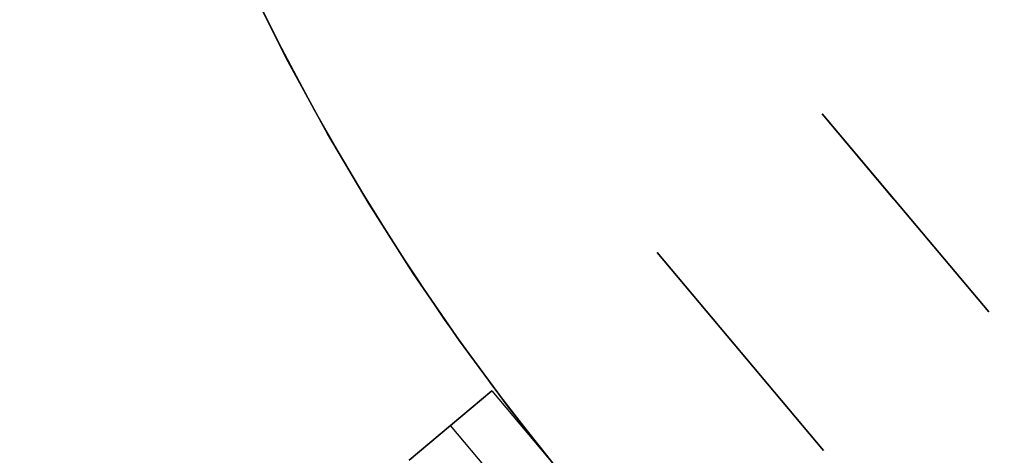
# Model space of a CAD drawing. Header units: millimetres. Extents: x 560 to 900, y 2299 to 2636.
# Tile 6 of 44: x 620 to 666, y 2399 to 2419. Entities that reach past the tile are written whole.
import ezdxf

# ---------------------------------------------------------------- set-up
doc = ezdxf.new("R2010")
doc.units = ezdxf.units.MM

msp = doc.modelspace()

# ---------------------------------------------------------------- linework, layer by layer
at = {"extrusion": (4.54545e-05, -8.01486e-06, 1)}
msp.add_lwpolyline([(626.632, 2505.478), (625.394, 2501.884), (624.28, 2498.249), (623.293, 2494.578), (622.434, 2490.875), (621.702, 2487.145), (621.101, 2483.391), (620.629, 2479.619), (620.288, 2475.833), (620.078, 2472.037), (619.999, 2468.236), (620.051, 2464.435), (620.235, 2460.638), (620.55, 2456.85), (620.996, 2453.074), (621.572, 2449.317), (622.277, 2445.581), (623.111, 2441.872), (624.073, 2438.194), (625.161, 2434.552), (626.374, 2430.949), (627.712, 2427.391), (629.171, 2423.88), (630.751, 2420.423), (632.449, 2417.022), (634.264, 2413.681), (636.193, 2410.406), (638.234, 2407.199), (640.385, 2404.064), (642.643, 2401.005), (645.005, 2398.027), (647.468, 2395.132), (650.031, 2392.323), (652.688, 2389.605), (655.438, 2386.981), (658.277, 2384.453), (661.202, 2382.024), (664.209, 2379.698), (667.295, 2377.478), (670.455, 2375.365), (673.687, 2373.363), (676.985, 2371.473), (680.347, 2369.699), (683.769, 2368.042), (687.245, 2366.504), (690.773, 2365.087), (694.347, 2363.793), (697.965, 2362.624), (701.62, 2361.58), (705.309, 2360.663), (709.028, 2359.873), (712.772, 2359.213), (716.536, 2358.683), (720.316, 2358.283), (724.108, 2358.014), (727.907, 2357.876), (731.709, 2357.869), (735.508, 2357.994), (739.301, 2358.25), (743.083, 2358.637), (746.849, 2359.154), (750.595, 2359.802), (754.317, 2360.578), (758.009, 2361.482), (761.668, 2362.514), (765.289, 2363.671), (768.868, 2364.953), (772.4, 2366.357), (775.882, 2367.883), (779.309, 2369.528), (782.678, 2371.291), (785.983, 2373.169), (789.221, 2375.16), (792.389, 2377.261), (795.482, 2379.471), (798.497, 2381.787), (801.43, 2384.205), (804.278, 2386.723), (807.037, 2389.339), (809.704, 2392.048), (812.276, 2394.847), (814.75, 2397.734), (817.122, 2400.704), (819.391, 2403.755), (821.552, 2406.882), (823.604, 2410.082), (825.545, 2413.351), (827.371, 2416.685), (829.081, 2420.08), (830.673, 2423.532), (832.144, 2427.037), (833.494, 2430.591), (834.72, 2434.19), (835.82, 2437.828), (836.795, 2441.503), (837.642, 2445.209), (838.36, 2448.942), (838.949, 2452.698), (839.407, 2456.471), (839.736, 2460.259), (839.932, 2464.055), (839.998, 2467.856)], dxfattribs=at)
at = {"extrusion": (-4.54545e-05, 8.01486e-06, 1)}
msp.add_lwpolyline([(840.002, 2467.855), (839.937, 2464.054), (839.74, 2460.258), (839.412, 2456.471), (838.953, 2452.697), (838.364, 2448.941), (837.646, 2445.208), (836.799, 2441.502), (835.825, 2437.828), (834.724, 2434.189), (833.498, 2430.591), (832.149, 2427.037), (830.677, 2423.531), (829.085, 2420.079), (827.375, 2416.684), (825.549, 2413.35), (823.609, 2410.081), (821.556, 2406.881), (819.395, 2403.754), (817.126, 2400.703), (814.754, 2397.733), (812.28, 2394.846), (809.708, 2392.047), (807.041, 2389.338), (804.282, 2386.723), (801.434, 2384.205), (798.501, 2381.786), (795.486, 2379.471), (792.393, 2377.261), (789.226, 2375.159), (785.987, 2373.168), (782.682, 2371.29), (779.314, 2369.527), (775.887, 2367.882), (772.405, 2366.356), (768.872, 2364.952), (765.293, 2363.67), (761.672, 2362.513), (758.013, 2361.482), (754.321, 2360.577), (750.599, 2359.801), (746.853, 2359.154), (743.087, 2358.636), (739.305, 2358.249), (735.513, 2357.993), (731.713, 2357.869), (727.912, 2357.875), (724.113, 2358.013), (720.321, 2358.282), (716.54, 2358.682), (712.776, 2359.213), (709.032, 2359.873), (705.313, 2360.662), (701.624, 2361.579), (697.969, 2362.623), (694.352, 2363.793), (690.777, 2365.087), (687.25, 2366.504), (683.773, 2368.041), (680.352, 2369.698), (676.989, 2371.473), (673.691, 2373.362), (670.459, 2375.364), (667.299, 2377.477), (664.213, 2379.698), (661.206, 2382.023), (658.282, 2384.452), (655.443, 2386.98), (652.692, 2389.605), (650.035, 2392.323), (647.473, 2395.131), (645.009, 2398.026), (642.647, 2401.005), (640.389, 2404.063), (638.238, 2407.198), (636.197, 2410.405), (634.268, 2413.68), (632.453, 2417.021), (630.755, 2420.422), (629.175, 2423.88), (627.716, 2427.39), (626.379, 2430.949), (625.165, 2434.551), (624.077, 2438.194), (623.115, 2441.871), (622.281, 2445.58), (621.576, 2449.316), (621, 2453.074), (620.554, 2456.849), (620.239, 2460.637), (620.056, 2464.434), (620.003, 2468.236), (620.082, 2472.036), (620.292, 2475.832), (620.633, 2479.618), (621.105, 2483.39), (621.707, 2487.144), (622.438, 2490.874), (623.297, 2494.577), (624.285, 2498.249), (625.398, 2501.883), (626.636, 2505.478)], dxfattribs=at)
for points in [[(621.339, 2450.742), (621.999, 2446.981), (622.788, 2443.246), (623.707, 2439.539), (624.754, 2435.867), (625.928, 2432.234), (627.227, 2428.643), (628.649, 2425.1), (630.194, 2421.608), (631.86, 2418.172), (633.643, 2414.796), (635.543, 2411.484), (637.556, 2408.239), (639.681, 2405.067), (641.914, 2401.97), (644.254, 2398.952), (646.697, 2396.018)], [(621.339, 2450.742), (621.999, 2446.981), (622.788, 2443.246), (623.707, 2439.539), (624.754, 2435.867), (625.928, 2432.234), (627.227, 2428.643), (628.649, 2425.1), (630.194, 2421.608), (631.86, 2418.172), (633.643, 2414.796), (635.543, 2411.484), (637.556, 2408.239), (639.681, 2405.067), (641.914, 2401.97), (644.254, 2398.952), (646.697, 2396.018)], [(621.574, 2449.316), (622.279, 2445.581), (623.113, 2441.872), (624.075, 2438.194), (625.163, 2434.552), (626.376, 2430.949), (627.713, 2427.39), (629.173, 2423.88), (630.752, 2420.422), (632.451, 2417.021), (634.266, 2413.681), (636.195, 2410.405), (638.236, 2407.198), (640.387, 2404.064), (642.644, 2401.005), (645.007, 2398.027)], [(645.007, 2398.027), (642.644, 2401.005), (640.387, 2404.064), (638.236, 2407.198), (636.195, 2410.405), (634.266, 2413.681), (632.451, 2417.021), (630.752, 2420.422), (629.173, 2423.88), (627.713, 2427.39), (626.376, 2430.949), (625.163, 2434.552), (624.075, 2438.194), (623.113, 2441.872), (622.279, 2445.581), (621.574, 2449.316)], [(664.913, 2405.409), (657.199, 2414.601)], [(657.199, 2414.601), (664.913, 2405.409)], [(657.199, 2414.601), (664.913, 2405.409)], [(657.199, 2414.601), (664.913, 2405.409)], [(660.505, 2410.661), (657.199, 2414.601)], [(664.913, 2405.409), (657.199, 2414.601)], [(664.913, 2405.409), (657.199, 2414.601)], [(664.913, 2405.409), (657.199, 2414.601)], [(649.539, 2408.173), (657.252, 2398.981)], [(649.539, 2408.173), (657.252, 2398.981)], [(649.539, 2408.173), (657.252, 2398.981)], [(649.539, 2408.173), (657.252, 2398.981)], [(649.539, 2408.173), (657.252, 2398.981)], [(649.539, 2408.173), (657.252, 2398.981)], [(657.252, 2398.981), (649.539, 2408.173)], [(657.252, 2398.981), (649.539, 2408.173)], [(641.878, 2401.745), (638.048, 2398.531)], [(638.048, 2398.531), (641.878, 2401.745)], [(641.878, 2401.745), (649.592, 2392.553)], [(641.878, 2401.745), (649.592, 2392.553)], [(647.677, 2390.946), (639.963, 2400.138)], [(647.677, 2390.946), (639.963, 2400.138)]]:
    msp.add_lwpolyline(points)
at = {"extrusion": (-0.642788, 0.766044, -4.30137e-14)}
msp.add_lwpolyline([(-2055.52, -168.005), (-2055.514, -167.664), (-2055.496, -167.323), (-2055.467, -166.982), (-2055.426, -166.643), (-2055.374, -166.306), (-2055.31, -165.97), (-2055.235, -165.637), (-2055.149, -165.307), (-2055.051, -164.98), (-2054.942, -164.656), (-2054.822, -164.336), (-2054.692, -164.021), (-2054.55, -163.71), (-2054.398, -163.404), (-2054.236, -163.104), (-2054.064, -162.809), (-2053.881, -162.52), (-2053.689, -162.238), (-2053.488, -161.963), (-2053.277, -161.694), (-2053.057, -161.433), (-2052.828, -161.179), (-2052.591, -160.934), (-2052.345, -160.697), (-2052.092, -160.468), (-2051.83, -160.248), (-2051.562, -160.037), (-2051.286, -159.835), (-2051.004, -159.643), (-2050.715, -159.461), (-2050.421, -159.288), (-2050.12, -159.126), (-2049.814, -158.974), (-2049.504, -158.833), (-2049.188, -158.702), (-2048.868, -158.582), (-2048.545, -158.474), (-2048.218, -158.376), (-2047.887, -158.289), (-2047.554, -158.214), (-2047.219, -158.15), (-2046.881, -158.098), (-2046.542, -158.057), (-2046.202, -158.028), (-2045.861, -158.011), (-2045.52, -158.005)], dxfattribs=at)
at = {"extrusion": (-0.642788, 0.766044, -1.18914e-14)}
msp.add_lwpolyline([(-2045.52, 81.995), (-2045.861, 82.001), (-2046.202, 82.018), (-2046.542, 82.047), (-2046.881, 82.088), (-2047.219, 82.14), (-2047.554, 82.204), (-2047.887, 82.279), (-2048.218, 82.366), (-2048.545, 82.464), (-2048.868, 82.572), (-2049.188, 82.692), (-2049.504, 82.823), (-2049.814, 82.964), (-2050.12, 83.116), (-2050.421, 83.278), (-2050.715, 83.451), (-2051.004, 83.633), (-2051.286, 83.825), (-2051.562, 84.027), (-2051.83, 84.238), (-2052.092, 84.458), (-2052.345, 84.687), (-2052.591, 84.924), (-2052.828, 85.169), (-2053.057, 85.423), (-2053.277, 85.684), (-2053.488, 85.953), (-2053.689, 86.228), (-2053.881, 86.51), (-2054.064, 86.799), (-2054.236, 87.094), (-2054.398, 87.394), (-2054.55, 87.7), (-2054.692, 88.011), (-2054.822, 88.326), (-2054.942, 88.646), (-2055.051, 88.97), (-2055.149, 89.297), (-2055.235, 89.627), (-2055.31, 89.96), (-2055.374, 90.296), (-2055.426, 90.633), (-2055.467, 90.972), (-2055.496, 91.313), (-2055.514, 91.654), (-2055.52, 91.995)], dxfattribs=at)
at = {"extrusion": (-0.642788, 0.766044, 5.38503e-14)}
msp.add_lwpolyline([(-2055.52, 116.995), (-2055.514, 117.336), (-2055.496, 117.677), (-2055.467, 118.018), (-2055.426, 118.357), (-2055.374, 118.694), (-2055.31, 119.03), (-2055.235, 119.363), (-2055.149, 119.693), (-2055.051, 120.02), (-2054.942, 120.344), (-2054.822, 120.664), (-2054.692, 120.979), (-2054.55, 121.29), (-2054.398, 121.596), (-2054.236, 121.896), (-2054.064, 122.191), (-2053.881, 122.48), (-2053.689, 122.762), (-2053.488, 123.037), (-2053.277, 123.306), (-2053.057, 123.567), (-2052.828, 123.821), (-2052.591, 124.066), (-2052.345, 124.303), (-2052.092, 124.532), (-2051.83, 124.752), (-2051.562, 124.963), (-2051.286, 125.165), (-2051.004, 125.357), (-2050.715, 125.539), (-2050.421, 125.712), (-2050.12, 125.874), (-2049.814, 126.026), (-2049.504, 126.167), (-2049.188, 126.298), (-2048.868, 126.418), (-2048.545, 126.526), (-2048.218, 126.624), (-2047.887, 126.711), (-2047.554, 126.786), (-2047.219, 126.85), (-2046.881, 126.902), (-2046.542, 126.943), (-2046.202, 126.972), (-2045.861, 126.989), (-2045.52, 126.995)], dxfattribs=at)
at = {"extrusion": (-0.642788, 0.766044, 1.59399e-14)}
msp.add_lwpolyline([(-2045.52, -203.005), (-2045.861, -202.999), (-2046.202, -202.982), (-2046.542, -202.953), (-2046.881, -202.912), (-2047.219, -202.86), (-2047.554, -202.796), (-2047.887, -202.721), (-2048.218, -202.634), (-2048.545, -202.536), (-2048.868, -202.428), (-2049.188, -202.308), (-2049.504, -202.177), (-2049.814, -202.036), (-2050.12, -201.884), (-2050.421, -201.722), (-2050.715, -201.549), (-2051.004, -201.367), (-2051.286, -201.175), (-2051.562, -200.973), (-2051.83, -200.762), (-2052.092, -200.542), (-2052.345, -200.313), (-2052.591, -200.076), (-2052.828, -199.831), (-2053.057, -199.577), (-2053.277, -199.316), (-2053.488, -199.047), (-2053.689, -198.772), (-2053.881, -198.49), (-2054.064, -198.201), (-2054.236, -197.906), (-2054.398, -197.606), (-2054.55, -197.3), (-2054.692, -196.989), (-2054.822, -196.674), (-2054.942, -196.354), (-2055.051, -196.03), (-2055.149, -195.703), (-2055.235, -195.373), (-2055.31, -195.04), (-2055.374, -194.704), (-2055.426, -194.367), (-2055.467, -194.028), (-2055.496, -193.687), (-2055.514, -193.346), (-2055.52, -193.005)], dxfattribs=at)
at = {"extrusion": (1, 0, 0)}
for points in [[(2414.601, 91.995), (2414.601, 116.995)], [(2414.601, -193.005), (2414.601, -168.005)], [(2410.005, 116.995), (2410.005, 91.995)], [(2410.005, -168.005), (2410.005, -193.005)], [(2408.173, 126.995), (2408.173, 131.995)], [(2408.173, -208.005), (2408.173, -203.005)], [(2405.409, -168.005), (2405.409, -193.005)], [(2405.409, 116.995), (2405.409, 91.995)], [(2403.577, 131.995), (2403.577, 126.995)], [(2403.577, -203.005), (2403.577, -208.005)], [(2398.981, 131.995), (2398.981, 126.995)], [(2398.981, -203.005), (2398.981, -208.005)]]:
    msp.add_lwpolyline(points, dxfattribs=at)
at = {"extrusion": (-0.642788, 0.766044, 1.3811e-14)}
msp.add_lwpolyline([(-2045.52, -158.005), (-2045.861, -158.011), (-2046.202, -158.028), (-2046.542, -158.057), (-2046.881, -158.098), (-2047.219, -158.15), (-2047.554, -158.214), (-2047.887, -158.289), (-2048.218, -158.376), (-2048.545, -158.474), (-2048.868, -158.582), (-2049.188, -158.702), (-2049.504, -158.833), (-2049.814, -158.974), (-2050.12, -159.126), (-2050.421, -159.288), (-2050.715, -159.461), (-2051.004, -159.643), (-2051.286, -159.835), (-2051.562, -160.037), (-2051.83, -160.248), (-2052.092, -160.468), (-2052.345, -160.697), (-2052.591, -160.934), (-2052.828, -161.179), (-2053.057, -161.433), (-2053.277, -161.694), (-2053.488, -161.963), (-2053.689, -162.238), (-2053.881, -162.52), (-2054.064, -162.809), (-2054.236, -163.104), (-2054.398, -163.404), (-2054.55, -163.71), (-2054.692, -164.021), (-2054.822, -164.336), (-2054.942, -164.656), (-2055.051, -164.98), (-2055.149, -165.307), (-2055.235, -165.637), (-2055.31, -165.97), (-2055.374, -166.306), (-2055.426, -166.643), (-2055.467, -166.982), (-2055.496, -167.323), (-2055.514, -167.664), (-2055.52, -168.005)], dxfattribs=at)
at = {"extrusion": (-0.642788, 0.766044, 3.34886e-14)}
msp.add_lwpolyline([(-2055.52, 91.995), (-2055.514, 91.654), (-2055.496, 91.313), (-2055.467, 90.972), (-2055.426, 90.633), (-2055.374, 90.296), (-2055.31, 89.96), (-2055.235, 89.627), (-2055.149, 89.297), (-2055.051, 88.97), (-2054.942, 88.646), (-2054.822, 88.326), (-2054.692, 88.011), (-2054.55, 87.7), (-2054.398, 87.394), (-2054.236, 87.094), (-2054.064, 86.799), (-2053.881, 86.51), (-2053.689, 86.228), (-2053.488, 85.953), (-2053.277, 85.684), (-2053.057, 85.423), (-2052.828, 85.169), (-2052.591, 84.924), (-2052.345, 84.687), (-2052.092, 84.458), (-2051.83, 84.238), (-2051.562, 84.027), (-2051.286, 83.825), (-2051.004, 83.633), (-2050.715, 83.451), (-2050.421, 83.278), (-2050.12, 83.116), (-2049.814, 82.964), (-2049.504, 82.823), (-2049.188, 82.692), (-2048.868, 82.572), (-2048.545, 82.464), (-2048.218, 82.366), (-2047.887, 82.279), (-2047.554, 82.204), (-2047.219, 82.14), (-2046.881, 82.088), (-2046.542, 82.047), (-2046.202, 82.018), (-2045.861, 82.001), (-2045.52, 81.995)], dxfattribs=at)
at = {"extrusion": (-0.642788, 0.766044, -6.09843e-14)}
msp.add_lwpolyline([(-2045.52, 126.995), (-2045.861, 126.989), (-2046.202, 126.972), (-2046.542, 126.943), (-2046.881, 126.902), (-2047.219, 126.85), (-2047.554, 126.786), (-2047.887, 126.711), (-2048.218, 126.624), (-2048.545, 126.526), (-2048.868, 126.418), (-2049.188, 126.298), (-2049.504, 126.167), (-2049.814, 126.026), (-2050.12, 125.874), (-2050.421, 125.712), (-2050.715, 125.539), (-2051.004, 125.357), (-2051.286, 125.165), (-2051.562, 124.963), (-2051.83, 124.752), (-2052.092, 124.532), (-2052.345, 124.303), (-2052.591, 124.066), (-2052.828, 123.821), (-2053.057, 123.567), (-2053.277, 123.306), (-2053.488, 123.037), (-2053.689, 122.762), (-2053.881, 122.48), (-2054.064, 122.191), (-2054.236, 121.896), (-2054.398, 121.596), (-2054.55, 121.29), (-2054.692, 120.979), (-2054.822, 120.664), (-2054.942, 120.344), (-2055.051, 120.02), (-2055.149, 119.693), (-2055.235, 119.363), (-2055.31, 119.03), (-2055.374, 118.694), (-2055.426, 118.357), (-2055.467, 118.018), (-2055.496, 117.677), (-2055.514, 117.336), (-2055.52, 116.995)], dxfattribs=at)
at = {"extrusion": (-0.642788, 0.766044, 4.69387e-14)}
msp.add_lwpolyline([(-2055.52, -193.005), (-2055.514, -193.346), (-2055.496, -193.687), (-2055.467, -194.028), (-2055.426, -194.367), (-2055.374, -194.704), (-2055.31, -195.04), (-2055.235, -195.373), (-2055.149, -195.703), (-2055.051, -196.03), (-2054.942, -196.354), (-2054.822, -196.674), (-2054.692, -196.989), (-2054.55, -197.3), (-2054.398, -197.606), (-2054.236, -197.906), (-2054.064, -198.201), (-2053.881, -198.49), (-2053.689, -198.772), (-2053.488, -199.047), (-2053.277, -199.316), (-2053.057, -199.577), (-2052.828, -199.831), (-2052.591, -200.076), (-2052.345, -200.313), (-2052.092, -200.542), (-2051.83, -200.762), (-2051.562, -200.973), (-2051.286, -201.175), (-2051.004, -201.367), (-2050.715, -201.549), (-2050.421, -201.722), (-2050.12, -201.884), (-2049.814, -202.036), (-2049.504, -202.177), (-2049.188, -202.308), (-2048.868, -202.428), (-2048.545, -202.536), (-2048.218, -202.634), (-2047.887, -202.721), (-2047.554, -202.796), (-2047.219, -202.86), (-2046.881, -202.912), (-2046.542, -202.953), (-2046.202, -202.982), (-2045.861, -202.999), (-2045.52, -203.005)], dxfattribs=at)
at = {"extrusion": (-0.642788, 0.766044, 5.77146e-15)}
msp.add_lwpolyline([(-2045.52, -158.005), (-2044.837, -157.993), (-2044.155, -157.958), (-2043.474, -157.9), (-2042.796, -157.819), (-2042.121, -157.714), (-2041.45, -157.587), (-2040.784, -157.436), (-2040.124, -157.263), (-2039.469, -157.068), (-2038.822, -156.85), (-2038.182, -156.611), (-2037.552, -156.349), (-2036.93, -156.066), (-2036.318, -155.763), (-2035.717, -155.438), (-2035.128, -155.093), (-2034.551, -154.729), (-2033.986, -154.344), (-2033.435, -153.941), (-2032.898, -153.519), (-2032.375, -153.079), (-2031.868, -152.622), (-2031.377, -152.147), (-2030.903, -151.656), (-2030.445, -151.149), (-2030.005, -150.627), (-2029.583, -150.09), (-2029.18, -149.539), (-2028.796, -148.974), (-2028.431, -148.397), (-2028.086, -147.807), (-2027.762, -147.206), (-2027.458, -146.595), (-2027.175, -145.973), (-2026.914, -145.342), (-2026.674, -144.703), (-2026.457, -144.055), (-2026.261, -143.401), (-2026.088, -142.74), (-2025.938, -142.074), (-2025.81, -141.403), (-2025.706, -140.728), (-2025.624, -140.05), (-2025.566, -139.37), (-2025.531, -138.688), (-2025.52, -138.005)], dxfattribs=at)
at = {"extrusion": (-0.642788, 0.766044, 4.29451e-14)}
msp.add_lwpolyline([(-2025.52, 61.995), (-2025.531, 62.678), (-2025.566, 63.36), (-2025.624, 64.04), (-2025.706, 64.718), (-2025.81, 65.393), (-2025.938, 66.064), (-2026.088, 66.73), (-2026.261, 67.391), (-2026.457, 68.045), (-2026.674, 68.693), (-2026.914, 69.332), (-2027.175, 69.963), (-2027.458, 70.585), (-2027.762, 71.196), (-2028.086, 71.797), (-2028.431, 72.387), (-2028.796, 72.964), (-2029.18, 73.529), (-2029.583, 74.08), (-2030.005, 74.617), (-2030.445, 75.139), (-2030.903, 75.646), (-2031.377, 76.137), (-2031.868, 76.612), (-2032.375, 77.069), (-2032.898, 77.509), (-2033.435, 77.931), (-2033.986, 78.334), (-2034.551, 78.719), (-2035.128, 79.083), (-2035.717, 79.428), (-2036.318, 79.753), (-2036.93, 80.056), (-2037.552, 80.339), (-2038.182, 80.601), (-2038.822, 80.84), (-2039.469, 81.058), (-2040.124, 81.253), (-2040.784, 81.426), (-2041.45, 81.577), (-2042.121, 81.704), (-2042.796, 81.809), (-2043.474, 81.89), (-2044.155, 81.948), (-2044.837, 81.983), (-2045.52, 81.995)], dxfattribs=at)
at = {"extrusion": (-0.642788, 0.766044, -2.1827e-14)}
msp.add_lwpolyline([(-2045.52, 131.995), (-2045.514, 132.336), (-2045.496, 132.677), (-2045.467, 133.018), (-2045.426, 133.357), (-2045.374, 133.694), (-2045.31, 134.03), (-2045.235, 134.363), (-2045.149, 134.693), (-2045.051, 135.02), (-2044.942, 135.344), (-2044.822, 135.664), (-2044.692, 135.979), (-2044.55, 136.29), (-2044.398, 136.596), (-2044.236, 136.896), (-2044.064, 137.191), (-2043.881, 137.48), (-2043.689, 137.762), (-2043.488, 138.037), (-2043.277, 138.306), (-2043.057, 138.567), (-2042.828, 138.821), (-2042.591, 139.066), (-2042.345, 139.303), (-2042.092, 139.532), (-2041.83, 139.752), (-2041.562, 139.963), (-2041.286, 140.165), (-2041.004, 140.357), (-2040.715, 140.539), (-2040.421, 140.712), (-2040.12, 140.874), (-2039.814, 141.026), (-2039.504, 141.167), (-2039.188, 141.298), (-2038.868, 141.418), (-2038.545, 141.526), (-2038.218, 141.624), (-2037.887, 141.711), (-2037.554, 141.786), (-2037.219, 141.85), (-2036.881, 141.902), (-2036.542, 141.943), (-2036.202, 141.972), (-2035.861, 141.989), (-2035.52, 141.995)], dxfattribs=at)
at = {"extrusion": (-0.642788, 0.766044, 5.45702e-14)}
msp.add_lwpolyline([(-2035.52, -218.005), (-2035.861, -217.999), (-2036.202, -217.982), (-2036.542, -217.953), (-2036.881, -217.912), (-2037.219, -217.86), (-2037.554, -217.796), (-2037.887, -217.721), (-2038.218, -217.634), (-2038.545, -217.536), (-2038.868, -217.428), (-2039.188, -217.308), (-2039.504, -217.177), (-2039.814, -217.036), (-2040.12, -216.884), (-2040.421, -216.722), (-2040.715, -216.549), (-2041.004, -216.367), (-2041.286, -216.175), (-2041.562, -215.973), (-2041.83, -215.762), (-2042.092, -215.542), (-2042.345, -215.313), (-2042.591, -215.076), (-2042.828, -214.831), (-2043.057, -214.577), (-2043.277, -214.316), (-2043.488, -214.047), (-2043.689, -213.772), (-2043.881, -213.49), (-2044.064, -213.201), (-2044.236, -212.906), (-2044.398, -212.606), (-2044.55, -212.3), (-2044.692, -211.989), (-2044.822, -211.674), (-2044.942, -211.354), (-2045.051, -211.03), (-2045.149, -210.703), (-2045.235, -210.373), (-2045.31, -210.04), (-2045.374, -209.704), (-2045.426, -209.367), (-2045.467, -209.028), (-2045.496, -208.687), (-2045.514, -208.346), (-2045.52, -208.005)], dxfattribs=at)
at = {"extrusion": (-0.642788, 0.766044, 7.28188e-14)}
msp.add_lwpolyline([(-2045.52, -158.005), (-2045.861, -158.011), (-2046.202, -158.028), (-2046.542, -158.057), (-2046.881, -158.098), (-2047.219, -158.15), (-2047.554, -158.214), (-2047.887, -158.289), (-2048.218, -158.376), (-2048.545, -158.474), (-2048.868, -158.582), (-2049.188, -158.702), (-2049.504, -158.833), (-2049.814, -158.974), (-2050.12, -159.126), (-2050.421, -159.288), (-2050.715, -159.461), (-2051.004, -159.643), (-2051.286, -159.835), (-2051.562, -160.037), (-2051.83, -160.248), (-2052.092, -160.468), (-2052.345, -160.697), (-2052.591, -160.934), (-2052.828, -161.179), (-2053.057, -161.433), (-2053.277, -161.694), (-2053.488, -161.963), (-2053.689, -162.238), (-2053.881, -162.52), (-2054.064, -162.809), (-2054.236, -163.104), (-2054.398, -163.404), (-2054.55, -163.71), (-2054.692, -164.021), (-2054.822, -164.336), (-2054.942, -164.656), (-2055.051, -164.98), (-2055.149, -165.307), (-2055.235, -165.637), (-2055.31, -165.97), (-2055.374, -166.306), (-2055.426, -166.643), (-2055.467, -166.982), (-2055.496, -167.323), (-2055.514, -167.664), (-2055.52, -168.005)], dxfattribs=at)
at = {"extrusion": (-0.642788, 0.766044, -1.66952e-14)}
msp.add_lwpolyline([(-2055.52, 91.995), (-2055.514, 91.654), (-2055.496, 91.313), (-2055.467, 90.972), (-2055.426, 90.633), (-2055.374, 90.296), (-2055.31, 89.96), (-2055.235, 89.627), (-2055.149, 89.297), (-2055.051, 88.97), (-2054.942, 88.646), (-2054.822, 88.326), (-2054.692, 88.011), (-2054.55, 87.7), (-2054.398, 87.394), (-2054.236, 87.094), (-2054.064, 86.799), (-2053.881, 86.51), (-2053.689, 86.228), (-2053.488, 85.953), (-2053.277, 85.684), (-2053.057, 85.423), (-2052.828, 85.169), (-2052.591, 84.924), (-2052.345, 84.687), (-2052.092, 84.458), (-2051.83, 84.238), (-2051.562, 84.027), (-2051.286, 83.825), (-2051.004, 83.633), (-2050.715, 83.451), (-2050.421, 83.278), (-2050.12, 83.116), (-2049.814, 82.964), (-2049.504, 82.823), (-2049.188, 82.692), (-2048.868, 82.572), (-2048.545, 82.464), (-2048.218, 82.366), (-2047.887, 82.279), (-2047.554, 82.204), (-2047.219, 82.14), (-2046.881, 82.088), (-2046.542, 82.047), (-2046.202, 82.018), (-2045.861, 82.001), (-2045.52, 81.995)], dxfattribs=at)
at = {"extrusion": (-0.642788, 0.766044, -2.43368e-14)}
msp.add_lwpolyline([(-2045.52, 126.995), (-2045.861, 126.989), (-2046.202, 126.972), (-2046.542, 126.943), (-2046.881, 126.902), (-2047.219, 126.85), (-2047.554, 126.786), (-2047.887, 126.711), (-2048.218, 126.624), (-2048.545, 126.526), (-2048.868, 126.418), (-2049.188, 126.298), (-2049.504, 126.167), (-2049.814, 126.026), (-2050.12, 125.874), (-2050.421, 125.712), (-2050.715, 125.539), (-2051.004, 125.357), (-2051.286, 125.165), (-2051.562, 124.963), (-2051.83, 124.752), (-2052.092, 124.532), (-2052.345, 124.303), (-2052.591, 124.066), (-2052.828, 123.821), (-2053.057, 123.567), (-2053.277, 123.306), (-2053.488, 123.037), (-2053.689, 122.762), (-2053.881, 122.48), (-2054.064, 122.191), (-2054.236, 121.896), (-2054.398, 121.596), (-2054.55, 121.29), (-2054.692, 120.979), (-2054.822, 120.664), (-2054.942, 120.344), (-2055.051, 120.02), (-2055.149, 119.693), (-2055.235, 119.363), (-2055.31, 119.03), (-2055.374, 118.694), (-2055.426, 118.357), (-2055.467, 118.018), (-2055.496, 117.677), (-2055.514, 117.336), (-2055.52, 116.995)], dxfattribs=at)
at = {"extrusion": (-0.642788, 0.766044, 1.40739e-13)}
msp.add_lwpolyline([(-2055.52, -193.005), (-2055.514, -193.346), (-2055.496, -193.687), (-2055.467, -194.028), (-2055.426, -194.367), (-2055.374, -194.704), (-2055.31, -195.04), (-2055.235, -195.373), (-2055.149, -195.703), (-2055.051, -196.03), (-2054.942, -196.354), (-2054.822, -196.674), (-2054.692, -196.989), (-2054.55, -197.3), (-2054.398, -197.606), (-2054.236, -197.906), (-2054.064, -198.201), (-2053.881, -198.49), (-2053.689, -198.772), (-2053.488, -199.047), (-2053.277, -199.316), (-2053.057, -199.577), (-2052.828, -199.831), (-2052.591, -200.076), (-2052.345, -200.313), (-2052.092, -200.542), (-2051.83, -200.762), (-2051.562, -200.973), (-2051.286, -201.175), (-2051.004, -201.367), (-2050.715, -201.549), (-2050.421, -201.722), (-2050.12, -201.884), (-2049.814, -202.036), (-2049.504, -202.177), (-2049.188, -202.308), (-2048.868, -202.428), (-2048.545, -202.536), (-2048.218, -202.634), (-2047.887, -202.721), (-2047.554, -202.796), (-2047.219, -202.86), (-2046.881, -202.912), (-2046.542, -202.953), (-2046.202, -202.982), (-2045.861, -202.999), (-2045.52, -203.005)], dxfattribs=at)
at = {"extrusion": (-0.642788, 0.766044, -4.41267e-14)}
msp.add_lwpolyline([(-2045.52, -158.005), (-2044.837, -157.993), (-2044.155, -157.958), (-2043.474, -157.9), (-2042.796, -157.819), (-2042.121, -157.714), (-2041.45, -157.587), (-2040.784, -157.436), (-2040.124, -157.263), (-2039.469, -157.068), (-2038.822, -156.85), (-2038.182, -156.611), (-2037.552, -156.349), (-2036.93, -156.066), (-2036.318, -155.763), (-2035.717, -155.438), (-2035.128, -155.093), (-2034.551, -154.729), (-2033.986, -154.344), (-2033.435, -153.941), (-2032.898, -153.519), (-2032.375, -153.079), (-2031.868, -152.622), (-2031.377, -152.147), (-2030.903, -151.656), (-2030.445, -151.149), (-2030.005, -150.627), (-2029.583, -150.09), (-2029.18, -149.539), (-2028.796, -148.974), (-2028.431, -148.397), (-2028.086, -147.807), (-2027.762, -147.206), (-2027.458, -146.595), (-2027.175, -145.973), (-2026.914, -145.342), (-2026.674, -144.703), (-2026.457, -144.055), (-2026.261, -143.401), (-2026.088, -142.74), (-2025.938, -142.074), (-2025.81, -141.403), (-2025.706, -140.728), (-2025.624, -140.05), (-2025.566, -139.37), (-2025.531, -138.688), (-2025.52, -138.005)], dxfattribs=at)
at = {"extrusion": (-0.642788, 0.766044, -4.94063e-15)}
msp.add_lwpolyline([(-2025.52, 61.995), (-2025.531, 62.678), (-2025.566, 63.36), (-2025.624, 64.04), (-2025.706, 64.718), (-2025.81, 65.393), (-2025.938, 66.064), (-2026.088, 66.73), (-2026.261, 67.391), (-2026.457, 68.045), (-2026.674, 68.693), (-2026.914, 69.332), (-2027.175, 69.963), (-2027.458, 70.585), (-2027.762, 71.196), (-2028.086, 71.797), (-2028.431, 72.387), (-2028.796, 72.964), (-2029.18, 73.529), (-2029.583, 74.08), (-2030.005, 74.617), (-2030.445, 75.139), (-2030.903, 75.646), (-2031.377, 76.137), (-2031.868, 76.612), (-2032.375, 77.069), (-2032.898, 77.509), (-2033.435, 77.931), (-2033.986, 78.334), (-2034.551, 78.719), (-2035.128, 79.083), (-2035.717, 79.428), (-2036.318, 79.753), (-2036.93, 80.056), (-2037.552, 80.339), (-2038.182, 80.601), (-2038.822, 80.84), (-2039.469, 81.058), (-2040.124, 81.253), (-2040.784, 81.426), (-2041.45, 81.577), (-2042.121, 81.704), (-2042.796, 81.809), (-2043.474, 81.89), (-2044.155, 81.948), (-2044.837, 81.983), (-2045.52, 81.995)], dxfattribs=at)
at = {"extrusion": (-0.642788, 0.766044, -3.43975e-14)}
msp.add_lwpolyline([(-2035.52, 141.995), (-2035.861, 141.989), (-2036.202, 141.972), (-2036.542, 141.943), (-2036.881, 141.902), (-2037.219, 141.85), (-2037.554, 141.786), (-2037.887, 141.711), (-2038.218, 141.624), (-2038.545, 141.526), (-2038.868, 141.418), (-2039.188, 141.298), (-2039.504, 141.167), (-2039.814, 141.026), (-2040.12, 140.874), (-2040.421, 140.712), (-2040.715, 140.539), (-2041.004, 140.357), (-2041.286, 140.165), (-2041.562, 139.963), (-2041.83, 139.752), (-2042.092, 139.532), (-2042.345, 139.303), (-2042.591, 139.066), (-2042.828, 138.821), (-2043.057, 138.567), (-2043.277, 138.306), (-2043.488, 138.037), (-2043.689, 137.762), (-2043.881, 137.48), (-2044.064, 137.191), (-2044.236, 136.896), (-2044.398, 136.596), (-2044.55, 136.29), (-2044.692, 135.979), (-2044.822, 135.664), (-2044.942, 135.344), (-2045.051, 135.02), (-2045.149, 134.693), (-2045.235, 134.363), (-2045.31, 134.03), (-2045.374, 133.694), (-2045.426, 133.357), (-2045.467, 133.018), (-2045.496, 132.677), (-2045.514, 132.336), (-2045.52, 131.995)], dxfattribs=at)
at = {"extrusion": (-0.642788, 0.766044, 1.13559e-14)}
msp.add_lwpolyline([(-2045.52, -208.005), (-2045.514, -208.346), (-2045.496, -208.687), (-2045.467, -209.028), (-2045.426, -209.367), (-2045.374, -209.704), (-2045.31, -210.04), (-2045.235, -210.373), (-2045.149, -210.703), (-2045.051, -211.03), (-2044.942, -211.354), (-2044.822, -211.674), (-2044.692, -211.989), (-2044.55, -212.3), (-2044.398, -212.606), (-2044.236, -212.906), (-2044.064, -213.201), (-2043.881, -213.49), (-2043.689, -213.772), (-2043.488, -214.047), (-2043.277, -214.316), (-2043.057, -214.577), (-2042.828, -214.831), (-2042.591, -215.076), (-2042.345, -215.313), (-2042.092, -215.542), (-2041.83, -215.762), (-2041.562, -215.973), (-2041.286, -216.175), (-2041.004, -216.367), (-2040.715, -216.549), (-2040.421, -216.722), (-2040.12, -216.884), (-2039.814, -217.036), (-2039.504, -217.177), (-2039.188, -217.308), (-2038.868, -217.428), (-2038.545, -217.536), (-2038.218, -217.634), (-2037.887, -217.721), (-2037.554, -217.796), (-2037.219, -217.86), (-2036.881, -217.912), (-2036.542, -217.953), (-2036.202, -217.982), (-2035.861, -217.999), (-2035.52, -218.005)], dxfattribs=at)
at = {"extrusion": (-0.642788, 0.766044, -5.45648e-15)}
msp.add_lwpolyline([(-2025.52, -138.005), (-2025.531, -138.688), (-2025.566, -139.37), (-2025.624, -140.05), (-2025.706, -140.728), (-2025.81, -141.403), (-2025.938, -142.074), (-2026.088, -142.74), (-2026.261, -143.401), (-2026.457, -144.055), (-2026.674, -144.703), (-2026.914, -145.342), (-2027.175, -145.973), (-2027.458, -146.595), (-2027.762, -147.206), (-2028.086, -147.807), (-2028.431, -148.397), (-2028.796, -148.974), (-2029.18, -149.539), (-2029.583, -150.09), (-2030.005, -150.627), (-2030.445, -151.149), (-2030.903, -151.656), (-2031.377, -152.147), (-2031.868, -152.622), (-2032.375, -153.079), (-2032.898, -153.519), (-2033.435, -153.941), (-2033.986, -154.344), (-2034.551, -154.729), (-2035.128, -155.093), (-2035.717, -155.438), (-2036.318, -155.763), (-2036.93, -156.066), (-2037.552, -156.349), (-2038.182, -156.611), (-2038.822, -156.85), (-2039.469, -157.068), (-2040.124, -157.263), (-2040.784, -157.436), (-2041.45, -157.587), (-2042.121, -157.714), (-2042.796, -157.819), (-2043.474, -157.9), (-2044.155, -157.958), (-2044.837, -157.993), (-2045.52, -158.005)], dxfattribs=at)
at = {"extrusion": (-0.642788, 0.766044, 4.58547e-15)}
msp.add_lwpolyline([(-2045.52, 81.995), (-2044.837, 81.983), (-2044.155, 81.948), (-2043.474, 81.89), (-2042.796, 81.809), (-2042.121, 81.704), (-2041.45, 81.577), (-2040.784, 81.426), (-2040.124, 81.253), (-2039.469, 81.058), (-2038.822, 80.84), (-2038.182, 80.601), (-2037.552, 80.339), (-2036.93, 80.056), (-2036.318, 79.753), (-2035.717, 79.428), (-2035.128, 79.083), (-2034.551, 78.719), (-2033.986, 78.334), (-2033.435, 77.931), (-2032.898, 77.509), (-2032.375, 77.069), (-2031.868, 76.612), (-2031.377, 76.137), (-2030.903, 75.646), (-2030.445, 75.139), (-2030.005, 74.617), (-2029.583, 74.08), (-2029.18, 73.529), (-2028.796, 72.964), (-2028.431, 72.387), (-2028.086, 71.797), (-2027.762, 71.196), (-2027.458, 70.585), (-2027.175, 69.963), (-2026.914, 69.332), (-2026.674, 68.693), (-2026.457, 68.045), (-2026.261, 67.391), (-2026.088, 66.73), (-2025.938, 66.064), (-2025.81, 65.393), (-2025.706, 64.718), (-2025.624, 64.04), (-2025.566, 63.36), (-2025.531, 62.678), (-2025.52, 61.995)], dxfattribs=at)
at = {"extrusion": (-0.642788, 0.766044, -9.31205e-15)}
msp.add_lwpolyline([(-2035.52, 141.995), (-2035.861, 141.989), (-2036.202, 141.972), (-2036.542, 141.943), (-2036.881, 141.902), (-2037.219, 141.85), (-2037.554, 141.786), (-2037.887, 141.711), (-2038.218, 141.624), (-2038.545, 141.526), (-2038.868, 141.418), (-2039.188, 141.298), (-2039.504, 141.167), (-2039.814, 141.026), (-2040.12, 140.874), (-2040.421, 140.712), (-2040.715, 140.539), (-2041.004, 140.357), (-2041.286, 140.165), (-2041.562, 139.963), (-2041.83, 139.752), (-2042.092, 139.532), (-2042.345, 139.303), (-2042.591, 139.066), (-2042.828, 138.821), (-2043.057, 138.567), (-2043.277, 138.306), (-2043.488, 138.037), (-2043.689, 137.762), (-2043.881, 137.48), (-2044.064, 137.191), (-2044.236, 136.896), (-2044.398, 136.596), (-2044.55, 136.29), (-2044.692, 135.979), (-2044.822, 135.664), (-2044.942, 135.344), (-2045.051, 135.02), (-2045.149, 134.693), (-2045.235, 134.363), (-2045.31, 134.03), (-2045.374, 133.694), (-2045.426, 133.357), (-2045.467, 133.018), (-2045.496, 132.677), (-2045.514, 132.336), (-2045.52, 131.995)], dxfattribs=at)
at = {"extrusion": (-0.642788, 0.766044, 5.43557e-16)}
msp.add_lwpolyline([(-2045.52, -208.005), (-2045.514, -208.346), (-2045.496, -208.687), (-2045.467, -209.028), (-2045.426, -209.367), (-2045.374, -209.704), (-2045.31, -210.04), (-2045.235, -210.373), (-2045.149, -210.703), (-2045.051, -211.03), (-2044.942, -211.354), (-2044.822, -211.674), (-2044.692, -211.989), (-2044.55, -212.3), (-2044.398, -212.606), (-2044.236, -212.906), (-2044.064, -213.201), (-2043.881, -213.49), (-2043.689, -213.772), (-2043.488, -214.047), (-2043.277, -214.316), (-2043.057, -214.577), (-2042.828, -214.831), (-2042.591, -215.076), (-2042.345, -215.313), (-2042.092, -215.542), (-2041.83, -215.762), (-2041.562, -215.973), (-2041.286, -216.175), (-2041.004, -216.367), (-2040.715, -216.549), (-2040.421, -216.722), (-2040.12, -216.884), (-2039.814, -217.036), (-2039.504, -217.177), (-2039.188, -217.308), (-2038.868, -217.428), (-2038.545, -217.536), (-2038.218, -217.634), (-2037.887, -217.721), (-2037.554, -217.796), (-2037.219, -217.86), (-2036.881, -217.912), (-2036.542, -217.953), (-2036.202, -217.982), (-2035.861, -217.999), (-2035.52, -218.005)], dxfattribs=at)

doc.saveas('drawing.dxf')
